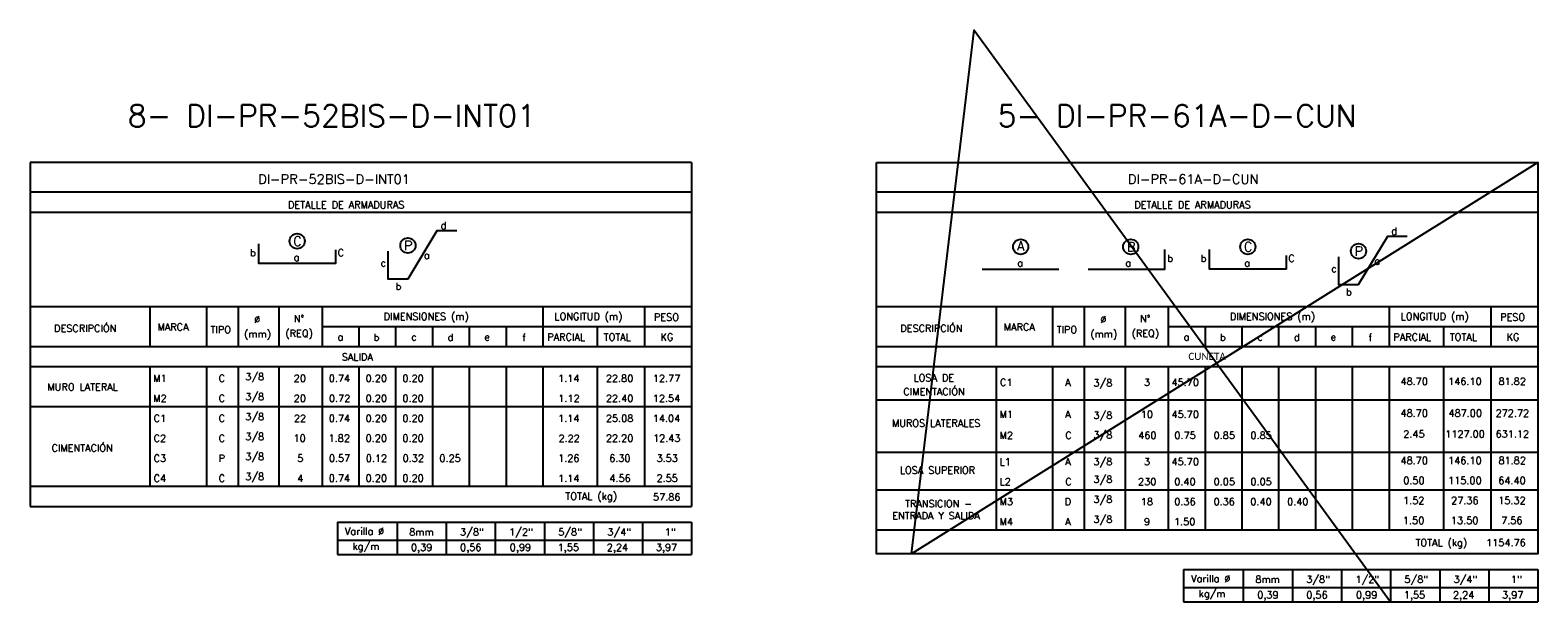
# Model space of a CAD drawing. Header units: metres. Extents: x -260 to 410, y 23 to 160.
# Tile 13 of 15: x 244 to 301, y 62 to 83. Entities that reach past the tile are written whole.
import ezdxf
from ezdxf.enums import TextEntityAlignment as Align

# ---------------------------------------------------------------- set-up
doc = ezdxf.new("R2010")
doc.units = ezdxf.units.M
for name, color, linetype in [('XREF-SE-CUADROS DE DESPIECE - HUAURA_PQT4$0$21', 3, 'Continuous'), ('XREF-SE-CUADROS DE DESPIECE - HUAURA_PQT4$0$21C', 3, 'Continuous'), ('XREF-SE-CUADROS DE DESPIECE - HUAURA_PQT4$0$23', 2, 'Continuous'), ('XREF-SE-CUADROS DE DESPIECE - HUAURA_PQT4$0$S-ANNO-TEXT', 7, 'Continuous'), ('XREF-SE-CUADROS DE DESPIECE - HUAURA_PQT4$0$S-LNWK-0006', 1, 'Continuous')]:
    doc.layers.add(name, color=color, linetype=linetype)
doc.styles.add('XREF-SE-CUADROS DE DESPIECE - HUAURA_PQT4$0$ROMANS-SP', font='romans.shx', dxfattribs={"width": 0.7})
doc.styles.add('XREF-SE-CUADROS DE DESPIECE - HUAURA_PQT4$0$TEGEPSA 100', font='romans.shx')

# ---------------------------------------------------------------- blocks, each defined once
blk = doc.blocks.new('XREF-SE-CUADROS DE DESPIECE - HUAURA_PQT4$0$ARM')
at = {"layer": 'XREF-SE-CUADROS DE DESPIECE - HUAURA_PQT4$0$21C'}
for centre in [(4.163, -1.297), (8.339, -1.297), (12.78, -1.297), (16.983, -1.462)]:
    blk.add_circle(centre, 0.288, dxfattribs=at)
at = {"layer": 'XREF-SE-CUADROS DE DESPIECE - HUAURA_PQT4$0$S-LNWK-0006'}
blk.add_line((2.697, -2.15), (5.606, -2.15), dxfattribs=at)
at = {"layer": 'XREF-SE-CUADROS DE DESPIECE - HUAURA_PQT4$0$S-LNWK-0006', "flags": 128}
blk.add_lwpolyline([(18.832, -0.906), (18.079, -0.906), (16.973, -2.743), (16.237, -2.744), (16.237, -1.676)], dxfattribs=at)
at = {"layer": 'XREF-SE-CUADROS DE DESPIECE - HUAURA_PQT4$0$S-LNWK-0006'}
blk.add_lwpolyline([(6.719, -2.15), (9.628, -2.15), (9.628, -1.399)], dxfattribs=at)
blk.add_lwpolyline([(14.238, -1.626), (14.238, -2.136, -0.414214), (14.225, -2.15), (11.329, -2.15), (11.329, -1.399)], format="xyb", dxfattribs=at)
at = {"layer": 'XREF-SE-CUADROS DE DESPIECE - HUAURA_PQT4$0$S-ANNO-TEXT', "style": 'XREF-SE-CUADROS DE DESPIECE - HUAURA_PQT4$0$TEGEPSA 100'}
for s, p in [('d', (18.44, -0.838)), ('b', (9.95, -1.871)), ('b', (11.214, -1.871)), ('C', (14.56, -1.871)), ('c', (16.154, -2.26)), ('b', (16.73, -3.145))]:
    blk.add_text(s, height=0.27, dxfattribs=at).set_placement(p, align=Align.RIGHT)
for s, height, p in [('A', 0.362, (4.164, -1.443)), ('B', 0.362, (8.353, -1.479)), ('C', 0.362, (12.794, -1.479)), ('P', 0.362, (16.997, -1.644)), ('a', 0.27, (4.146, -2.047)), ('a', 0.27, (8.246, -2.05)), ('a', 0.27, (12.758, -2.05)), ('a', 0.27, (17.694, -1.974))]:
    blk.add_text(s, height=height, dxfattribs=at).set_placement(p, align=Align.CENTER)
blk = doc.blocks.new('XREF-SE-CUADROS DE DESPIECE - HUAURA_PQT4')
at = {"layer": 'Defpoints'}
blk.add_lwpolyline([(301.014, 78.38), (277.242, 63.524), (279.623, 83.397), (295.426, 61.705)], dxfattribs=at)
at = {"layer": 'XREF-SE-CUADROS DE DESPIECE - HUAURA_PQT4$0$21'}
for p, q in [((248.347, 72.91), (248.347, 71.394)), ((250.491, 72.91), (250.491, 71.394)), ((251.691, 72.91), (251.691, 71.394)), ((253.245, 72.91), (253.245, 71.394)), ((254.878, 72.91), (254.878, 71.394)), ((263.258, 72.91), (263.258, 71.394)), ((267.114, 72.91), (267.114, 71.394)), ((280.457, 72.91), (280.457, 71.394)), ((282.601, 72.91), (282.601, 71.394)), ((283.801, 72.91), (283.801, 71.394)), ((285.355, 72.91), (285.355, 71.394)), ((286.988, 72.91), (286.988, 71.394)), ((295.369, 72.91), (295.369, 71.394)), ((299.224, 72.91), (299.224, 71.394)), ((254.878, 72.148), (268.904, 72.148)), ((256.275, 72.148), (256.275, 71.394)), ((257.671, 72.148), (257.671, 71.394)), ((259.068, 72.148), (259.068, 71.394)), ((260.465, 72.148), (260.465, 71.394)), ((261.862, 72.148), (261.862, 71.394)), ((265.324, 72.148), (265.324, 71.394)), ((286.988, 72.148), (301.014, 72.148)), ((288.385, 72.148), (288.385, 71.394)), ((289.782, 72.148), (289.782, 71.394)), ((291.178, 72.148), (291.178, 71.394)), ((292.575, 72.148), (292.575, 71.394)), ((293.972, 72.148), (293.972, 71.394)), ((297.434, 72.148), (297.434, 71.394)), ((243.803, 71.394), (268.904, 71.394)), ((275.913, 71.394), (301.014, 71.394)), ((243.803, 70.64), (268.904, 70.64)), ((248.347, 70.64), (248.347, 66.09)), ((250.491, 70.64), (250.491, 66.09)), ((251.691, 70.64), (251.691, 66.09)), ((253.245, 70.64), (253.245, 66.09)), ((254.878, 70.64), (254.878, 66.09)), ((256.275, 70.64), (256.275, 66.09)), ((257.671, 70.64), (257.671, 66.09)), ((259.068, 70.64), (259.068, 66.09)), ((260.465, 70.64), (260.465, 66.09)), ((261.862, 70.64), (261.862, 66.09)), ((263.258, 70.64), (263.258, 66.09)), ((265.324, 70.64), (265.324, 66.09)), ((267.114, 70.64), (267.114, 66.09)), ((275.913, 70.64), (301.014, 70.64)), ((280.457, 70.64), (280.457, 64.442)), ((282.601, 70.64), (282.601, 64.442)), ((283.801, 70.64), (283.801, 64.442)), ((285.355, 70.64), (285.355, 64.442)), ((286.988, 70.64), (286.988, 64.442)), ((288.385, 70.64), (288.385, 64.442)), ((289.782, 70.64), (289.782, 64.442)), ((291.178, 70.64), (291.178, 64.442)), ((292.575, 70.64), (292.575, 64.442)), ((293.972, 70.64), (293.972, 64.442)), ((295.369, 70.64), (295.369, 64.442)), ((297.434, 70.64), (297.434, 64.442)), ((299.224, 70.64), (299.224, 64.442)), ((275.913, 69.365), (301.014, 69.365)), ((243.803, 69.123), (268.904, 69.123)), ((275.913, 67.39), (301.014, 67.39)), ((243.803, 66.09), (248.347, 66.09)), ((248.347, 66.09), (268.904, 66.09)), ((275.913, 65.959), (301.014, 65.959)), ((257.728, 64.733), (257.728, 63.505)), ((259.591, 64.733), (259.591, 63.505)), ((261.453, 64.733), (261.453, 63.505)), ((263.316, 64.733), (263.316, 63.505)), ((265.179, 64.733), (265.179, 63.505)), ((267.041, 64.733), (267.041, 63.505)), ((275.913, 64.442), (301.014, 64.442)), ((255.463, 64.045), (268.904, 64.045)), ((289.838, 62.933), (289.838, 61.705)), ((291.701, 62.933), (291.701, 61.705)), ((293.564, 62.933), (293.564, 61.705)), ((295.426, 62.933), (295.426, 61.705)), ((297.289, 62.933), (297.289, 61.705)), ((299.152, 62.933), (299.152, 61.705)), ((287.573, 62.245), (301.014, 62.245))]:
    blk.add_line(p, q, dxfattribs=at)
at = {"layer": 'XREF-SE-CUADROS DE DESPIECE - HUAURA_PQT4$0$21C'}
for centre in [(253.936, 75.391), (258.139, 75.226)]:
    blk.add_circle(centre, 0.288, dxfattribs=at)
at = {"layer": 'XREF-SE-CUADROS DE DESPIECE - HUAURA_PQT4$0$23'}
for p, q in [((243.803, 78.38), (243.803, 65.324)), ((268.904, 78.38), (268.904, 65.324)), ((243.803, 72.91), (268.904, 72.91)), ((275.913, 72.91), (301.014, 72.91)), ((243.803, 65.324), (268.904, 65.324)), ((255.463, 64.733), (255.463, 63.505)), ((255.463, 64.733), (268.904, 64.733)), ((255.463, 64.733), (255.463, 63.505)), ((268.904, 64.733), (268.904, 63.505)), ((255.463, 63.505), (268.904, 63.505)), ((287.573, 62.933), (287.573, 61.705)), ((287.573, 62.933), (301.014, 62.933)), ((287.573, 62.933), (287.573, 61.705)), ((301.014, 62.933), (301.014, 61.705)), ((287.573, 61.705), (301.014, 61.705))]:
    blk.add_line(p, q, dxfattribs=at)
for points in [[(268.904, 78.38), (243.803, 78.38)], [(268.904, 77.244), (243.803, 77.244)], [(301.014, 77.244), (275.913, 77.244)], [(268.904, 76.474), (243.803, 76.474)], [(301.014, 76.474), (275.913, 76.474)]]:
    blk.add_lwpolyline(points, dxfattribs=at)
blk.add_lwpolyline([(275.913, 78.38), (301.014, 78.38), (301.014, 63.524), (275.913, 63.524)], close=True, dxfattribs=at)
at = {"layer": 'XREF-SE-CUADROS DE DESPIECE - HUAURA_PQT4$0$S-LNWK-0006', "flags": 128}
blk.add_lwpolyline([(259.988, 75.782), (259.234, 75.782), (258.129, 73.945), (257.393, 73.945), (257.393, 75.012)], dxfattribs=at)
at = {"layer": 'XREF-SE-CUADROS DE DESPIECE - HUAURA_PQT4$0$S-LNWK-0006'}
blk.add_lwpolyline([(255.394, 75.062), (255.394, 74.552, -0.414214), (255.381, 74.539), (252.485, 74.539), (252.485, 75.29)], format="xyb", dxfattribs=at)
blk.add_blockref('XREF-SE-CUADROS DE DESPIECE - HUAURA_PQT4$0$ARM', (277.227, 76.474))
at = {"style": 'XREF-SE-CUADROS DE DESPIECE - HUAURA_PQT4$0$TEGEPSA 100'}
for s, p in [('DIMENSIONES (m)', (257.216, 72.399)), ('LONGITUD (m)', (263.698, 72.399)), ('DIMENSIONES (m)', (289.326, 72.399)), ('LONGITUD (m)', (295.808, 72.399)), ('DESCRIPCIÓN', (244.712, 71.95)), ('MARCA', (248.637, 71.995)), ('TIPO', (250.647, 71.898)), ('Ø', (252.303, 72.286)), ('N°', (253.809, 72.313)), ('PESO', (267.473, 72.372)), ('DESCRIPCIÓN', (276.822, 71.95)), ('MARCA', (280.747, 71.995)), ('TIPO', (282.757, 71.898)), ('Ø', (284.414, 72.286)), ('N°', (285.919, 72.313)), ('PESO', (299.583, 72.372)), ('(mm)', (251.922, 71.733)), ('(REQ)', (253.489, 71.76)), ('a', (255.464, 71.616)), ('b', (256.836, 71.605)), ('c', (258.262, 71.616)), ('d', (259.643, 71.605)), ('e', (261.04, 71.616)), ('f', (262.477, 71.602)), ('PARCIAL', (263.424, 71.615)), ('TOTAL', (265.566, 71.615)), ('KG', (267.721, 71.615)), ('(mm)', (284.032, 71.733)), ('(REQ)', (285.599, 71.76)), ('a', (287.575, 71.616)), ('b', (288.946, 71.605)), ('c', (290.372, 71.616)), ('d', (291.753, 71.605)), ('e', (293.151, 71.616)), ('f', (294.588, 71.602)), ('PARCIAL', (295.534, 71.615)), ('TOTAL', (297.676, 71.615)), ('KG', (299.831, 71.615)), (' 3/8', (251.782, 70.117)), ('MURO LATERAL', (244.459, 69.725)), ('M1', (248.472, 70.05)), ('C', (250.954, 70.053)), ('20', (253.805, 70.054)), ('0.74', (255.135, 70.054)), ('0.20', (256.533, 70.054)), ('0.20', (257.93, 70.054)), ('1.14', (263.838, 70.051)), ('22.80', (265.649, 70.054)), ('12.77', (267.434, 70.051)), ('CIMENTACIÓN', (276.937, 69.548)), ('LOSA DE', (277.323, 70.071)), ('C1', (280.604, 69.896)), ('A', (283.078, 69.894)), (' 3/8', (283.966, 69.879)), ('3', (286.066, 69.897)), ('45.70', (287.112, 69.897)), ('48.70', (295.801, 69.941)), ('146.10', (297.608, 69.941)), ('81.82', (299.52, 69.941)), ('M2', (248.472, 69.292)), ('C', (250.954, 69.295)), (' 3/8', (251.782, 69.359)), ('20', (253.805, 69.295)), ('0.72', (255.142, 69.295)), ('0.20', (256.533, 69.295)), ('0.20', (257.93, 69.295)), ('1.12', (263.844, 69.293)), ('22.40', (265.649, 69.295)), ('12.54', (267.43, 69.295)), ('C1', (248.49, 68.536)), ('C', (250.954, 68.536)), (' 3/8', (251.782, 68.6)), ('22', (253.81, 68.532)), ('0.74', (255.135, 68.537)), ('0.20', (256.533, 68.537)), ('0.20', (257.93, 68.537)), ('1.14', (263.838, 68.535)), ('25.08', (265.65, 68.537)), ('14.04', (267.43, 68.537)), ('M1', (280.588, 68.683)), ('A', (283.078, 68.683)), (' 3/8', (283.966, 68.65)), ('10', (285.945, 68.685)), ('45.70', (287.112, 68.685)), ('48.70', (295.801, 68.73)), ('487.00', (297.621, 68.73)), ('272.72', (299.409, 68.728)), (' 3/8', (251.782, 67.842)), ('MUROS LATERALES', (276.505, 68.35)), ('M2', (280.588, 67.889)), ('C', (283.083, 67.892)), (' 3/8', (283.966, 67.905)), ('460', (285.851, 67.892)), ('0.75', (287.223, 67.892)), ('0.85', (288.711, 67.892)), ('0.85', (290.108, 67.892)), ('2.45', (295.907, 67.936)), ('1127.00', (297.5, 67.936)), ('631.12', (299.409, 67.936)), ('CIMENTACIÓN', (244.614, 67.405)), ('C2', (248.49, 67.778)), ('C', (250.954, 67.778)), ('10', (253.798, 67.779)), ('1.82', (255.129, 67.779)), ('0.20', (256.533, 67.779)), ('0.20', (257.93, 67.779)), ('2.22', (263.852, 67.776)), ('22.20', (265.649, 67.779)), ('12.43', (267.438, 67.779)), ('C3', (248.49, 67.02)), ('P', (250.953, 67.017)), (' 3/8', (251.782, 67.084)), ('5', (253.938, 67.02)), ('0.57', (255.139, 67.02)), ('0.12', (256.539, 67.02)), ('0.32', (257.935, 67.02)), ('0.25', (259.333, 67.02)), ('1.26', (263.84, 67.02)), ('6.30', (265.775, 67.02)), ('3.53', (267.572, 67.02)), ('L1', (280.588, 66.884)), ('A', (283.078, 66.886)), (' 3/8', (283.966, 66.885)), ('3', (286.066, 66.888)), ('45.70', (287.112, 66.888)), ('48.70', (295.801, 66.933)), ('146.10', (297.608, 66.933)), ('81.82', (299.52, 66.933)), ('C4', (248.49, 66.261)), ('C', (250.954, 66.261)), (' 3/8', (251.782, 66.325)), ('4', (253.937, 66.259)), ('0.74', (255.135, 66.262)), ('0.20', (256.533, 66.262)), ('0.20', (257.93, 66.262)), ('1.14', (263.838, 66.26)), ('4.56', (265.783, 66.262)), ('2.55', (267.57, 66.262)), ('LOSA SUPERIOR', (276.803, 66.566)), ('L2', (280.588, 66.126)), ('C', (283.083, 66.129)), (' 3/8', (283.966, 66.215)), ('230', (285.844, 66.13)), ('0.40', (287.217, 66.13)), ('0.05', (288.711, 66.13)), ('0.05', (290.108, 66.13)), ('0.50', (295.906, 66.174)), ('115.00', (297.608, 66.174)), ('64.40', (299.513, 66.174)), ('TRANSICION -', (277.002, 65.293)), ('M3', (280.588, 65.372)), ('D', (283.062, 65.368)), (' 3/8', (283.966, 65.456)), ('18', (285.947, 65.372)), ('0.36', (287.218, 65.372)), ('0.36', (288.707, 65.372)), ('0.40', (290.103, 65.372)), ('0.40', (291.5, 65.372)), ('1.52', (295.9, 65.416)), ('27.36', (297.723, 65.416)), ('15.32', (299.51, 65.416)), ('ENTRADA Y SALIDA', (276.516, 64.84)), ('M4', (280.588, 64.611)), ('A', (283.078, 64.611)), (' 3/8', (283.966, 64.698)), ('9', (286.066, 64.613)), ('1.50', (287.207, 64.613)), ('1.50', (295.896, 64.658)), ('13.50', (297.716, 64.658)), ('7.56', (299.622, 64.658))]:
    blk.add_text(s, height=0.27, dxfattribs=at).set_placement(p)
at = {"layer": 'Defpoints', "style": 'XREF-SE-CUADROS DE DESPIECE - HUAURA_PQT4$0$ROMANS-SP'}
for s, p in [('8- DI-PR-52BIS-D-INT01', (247.51, 79.735)), ('5- DI-PR-61A-D-CUN', (280.514, 79.735))]:
    blk.add_text(s, height=0.83433, dxfattribs=at).set_placement(p)
at = {"layer": 'XREF-SE-CUADROS DE DESPIECE - HUAURA_PQT4$0$23', "style": 'XREF-SE-CUADROS DE DESPIECE - HUAURA_PQT4$0$TEGEPSA 100'}
for s, p in [('SALIDA', (255.629, 70.861)), ('TOTAL (kg)', (264.112, 65.579)), ('57.86', (267.441, 65.55)), ('TOTAL (kg)', (296.374, 63.818)), ('1154.76', (299.053, 63.812))]:
    blk.add_text(s, height=0.27, dxfattribs=at).set_placement(p)
at = {"layer": 'XREF-SE-CUADROS DE DESPIECE - HUAURA_PQT4$0$23', "insert": (288.464, 71.017), "char_height": 0.27, "width": 24.76629, "attachment_point": 5, "style": 'XREF-SE-CUADROS DE DESPIECE - HUAURA_PQT4$0$TEGEPSA 100'}
blk.add_mtext('{\\fCalibri|b0|i0|c0;CUNETA', dxfattribs=at)
at = {"layer": 'XREF-SE-CUADROS DE DESPIECE - HUAURA_PQT4$0$S-ANNO-TEXT', "color": 4, "style": 'XREF-SE-CUADROS DE DESPIECE - HUAURA_PQT4$0$TEGEPSA 100'}
for s, p in [('DI-PR-52BIS-D-INT01', (252.453, 77.564)), ('DI-PR-61A-D-CUN', (285.457, 77.564))]:
    blk.add_text(s, height=0.36233, dxfattribs=at).set_placement(p)
at = {"layer": 'XREF-SE-CUADROS DE DESPIECE - HUAURA_PQT4$0$S-ANNO-TEXT', "style": 'XREF-SE-CUADROS DE DESPIECE - HUAURA_PQT4$0$TEGEPSA 100'}
for s, height, p in [('DETALLE DE ARMADURAS', 0.27006, (253.586, 76.635)), ('DETALLE DE ARMADURAS', 0.27006, (285.697, 76.635)), ('Varilla %%C', 0.27, (255.747, 64.25)), ('8mm', 0.27, (258.187, 64.224)), ('3/8"', 0.27, (260.116, 64.224)), ('1/2"', 0.27, (261.978, 64.224)), ('5/8"', 0.27, (263.841, 64.224)), ('3/4"', 0.27, (265.704, 64.224)), ('1"', 0.27, (267.883, 64.224)), ('kg/m', 0.27, (256.034, 63.679)), ('0,39', 0.27, (258.254, 63.634)), ('0,56', 0.27, (260.117, 63.634)), ('0,99', 0.27, (262.002, 63.634)), ('1,55', 0.27, (263.82, 63.634)), ('2,24', 0.27, (265.683, 63.634)), ('3,97', 0.27, (267.545, 63.634)), ('Varilla %%C', 0.27, (287.858, 62.45)), ('8mm', 0.27, (290.298, 62.424)), ('3/8"', 0.27, (292.226, 62.424)), ('1/2"', 0.27, (294.089, 62.424)), ('5/8"', 0.27, (295.951, 62.424)), ('3/4"', 0.27, (297.814, 62.424)), ('1"', 0.27, (299.993, 62.424)), ('kg/m', 0.27, (288.144, 61.879)), ('0,39', 0.27, (290.365, 61.834)), ('0,56', 0.27, (292.227, 61.834)), ('0,99', 0.27, (294.112, 61.834)), ('1,55', 0.27, (295.93, 61.834)), ('2,24', 0.27, (297.793, 61.834)), ('3,97', 0.27, (299.655, 61.834))]:
    blk.add_text(s, height=height, dxfattribs=at).set_placement(p)
for s, p in [('d', (259.596, 75.85)), ('b', (252.369, 74.818)), ('C', (255.716, 74.818)), ('c', (257.31, 74.428)), ('b', (257.886, 73.543))]:
    blk.add_text(s, height=0.27, dxfattribs=at).set_placement(p, align=Align.RIGHT)
for s, height, p in [('C', 0.362, (253.95, 75.209)), ('P', 0.362, (258.153, 75.044)), ('a', 0.27, (253.914, 74.638)), ('a', 0.27, (258.85, 74.715))]:
    blk.add_text(s, height=height, dxfattribs=at).set_placement(p, align=Align.CENTER)

msp = doc.modelspace()

# ---------------------------------------------------------------- block references
msp.add_blockref('XREF-SE-CUADROS DE DESPIECE - HUAURA_PQT4', (0, 0))

doc.saveas('drawing.dxf')
